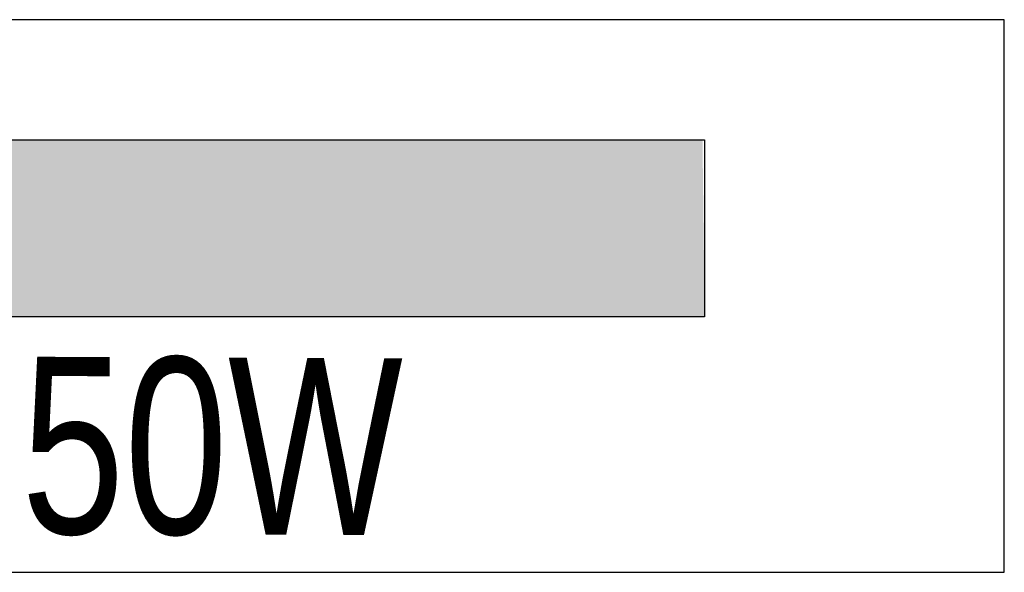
# Model space of a CAD drawing. Header units: inches. Extents: x 67014 to 70164, y -40762 to -35657.
# Tile 16 of 55: x 68467 to 68511, y -40469 to -40444. Entities that reach past the tile are written whole.
import ezdxf

# ---------------------------------------------------------------- set-up
doc = ezdxf.new("R2010")
doc.units = ezdxf.units.IN
doc.header["$MEASUREMENT"] = 0
doc.layers.add('## 04 grzejniki opis', color=3, linetype='Continuous')
doc.layers.add('E-opisy', color=240, linetype='Continuous', lineweight=25)
doc.styles.add('1-500', font='arial.ttf', dxfattribs={"width": 0.75, "height": 1.25})

msp = doc.modelspace()

# ---------------------------------------------------------------- linework, layer by layer
at = {"layer": '## 04 grzejniki opis'}
msp.add_lwpolyline([(68454.65, -40457.096), (68454.65, -40449.096), (68497.775, -40449.096), (68497.775, -40457.096)], close=True, dxfattribs=at)
at = {"layer": '## 04 grzejniki opis', "color": 116, "linetype": 'Continuous', "true_color": 0x136734, "extrusion": (0, 0, -1)}
for points in [[(-68497.775, -40457.096), (-68454.65, -40449.096), (-68454.65, -40457.096)], [(-68454.65, -40449.096), (-68497.775, -40457.096), (-68497.677, -40449.096)]]:
    msp.add_solid(points, dxfattribs=at)
at = {"ltscale": 8}
msp.add_lwpolyline([(68436.291, -40468.657), (68511.326, -40468.657), (68511.326, -40443.657), (68436.291, -40443.657)], close=True, dxfattribs=at)

# ---------------------------------------------------------------- texts
at = {"layer": 'E-opisy', "color": 1, "linetype": 'Continuous', "insert": (68462.235, -40458.884), "char_height": 8, "attachment_point": 1, "rotation": 359.7673, "style": '1-500'}
msp.add_mtext('250W', dxfattribs=at)

doc.saveas('drawing.dxf')
